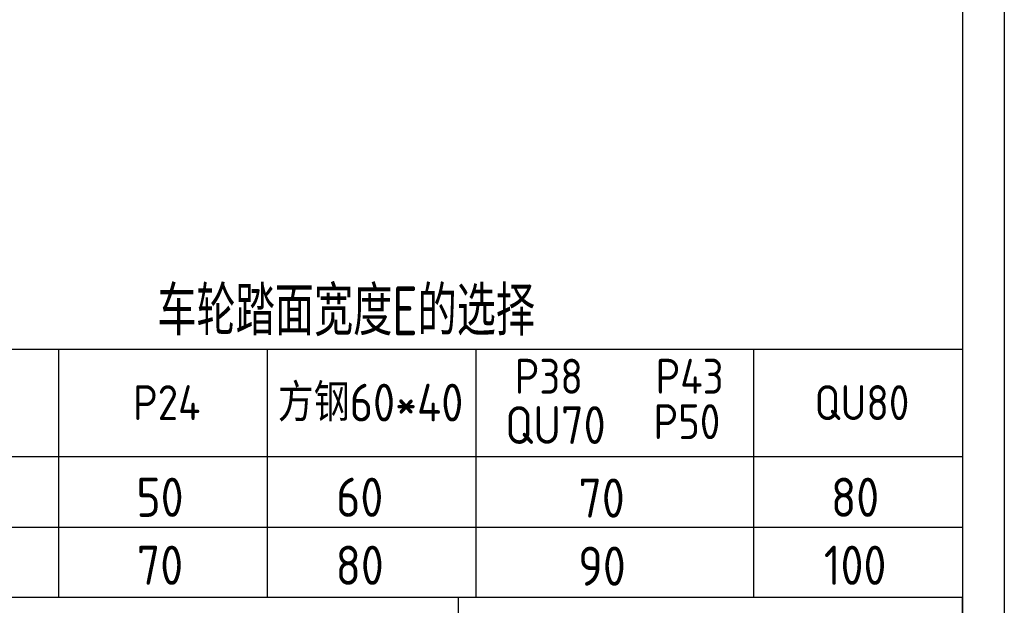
# Model space of a CAD drawing. Header units: millimetres. Extents: x -78 to 1185, y -15 to 876.
# Tile 8 of 9: x 833 to 1185, y 132 to 342. Entities that reach past the tile are written whole.
import ezdxf
from ezdxf.enums import TextEntityAlignment as Align

# ---------------------------------------------------------------- set-up
doc = ezdxf.new("R2010")
doc.units = ezdxf.units.MM
doc.header["$LTSCALE"] = 30
for name, color, linetype in [('1轮廓实线层', 7, 'Continuous'), ('2细线层', 4, 'Continuous'), ('6文字层', 3, 'Continuous'), ('图框层', 7, 'Continuous'), ('文字层', 3, 'Continuous')]:
    doc.layers.add(name, color=color, linetype=linetype)
doc.styles.add('PC_TEXTSTYLE', font='isocp.shx', dxfattribs={"width": 0.8, "bigfont": 'hzfs.shx'})

# ---------------------------------------------------------------- blocks, each defined once
blk = doc.blocks.new('PC_TITLE_BLOCK')
at = {"layer": '1轮廓实线层'}
blk.add_line((0, 45), (-180, 45), dxfattribs=at)
at = {"layer": '1轮廓实线层', "color": 7}
blk.add_line((-60, 0), (-60, 45), dxfattribs=at)
at = {"layer": '图框层'}
blk.add_line((0, 0), (0, 45), dxfattribs=at)
at = {"layer": '6文字层', "style": 'PC_TEXTSTYLE', "flags": 8}
for tag, height, width, p, p2 in [('产品名称或材料标记', 7, 0.600652, (-113.46, 28.64), (-66.42, 28.64)), ('图样名称', 5, 2.004495, (-54.79, 19.98), (-5.27, 19.98)), ('标准化', 3.5, 1.023147, (-133.83, 15.37), (-120.75, 15.37)), ('重量', 3.5, 1.408247, (-88.46, 7.54), (-76.55, 7.54)), ('比例', 3.5, 1.385287, (-73.35, 7.54), (-61.93, 7.54)), ('图样代号', 5, 2.006536, (-54.79, 5.63), (-5.52, 5.63)), ('审核', 3.5, 1.579393, (-163.99, 5.37), (-150.63, 5.37)), ('工艺', 3.5, 1.621807, (-164.21, 0.37), (-150.89, 0.37)), ('日期', 3.5, 1.560088, (-133.83, 0.37), (-120.75, 0.37)), ('共几页', 3.5, 0.557144, (-108.07, 0.63), (-101.05, 0.63))]:
    blk.add_attdef(tag, text='', height=height, dxfattribs=dict(at, width=width)).set_placement(p, p2, align=Align.FIT)
at = {"layer": '6文字层', "style": 'PC_TEXTSTYLE', "width": 9.905045, "flags": 8}
blk.add_attdef('设计', text='', height=3.5, rotation=358.4644, dxfattribs=at).set_placement((-164.23, 15.37), (-150.37, 15), align=Align.FIT)
at = {"layer": '6文字层', "color": 3, "style": 'PC_TEXTSTYLE', "width": 0.56476, "flags": 8}
blk.add_attdef('第几页', text='', height=3.5, dxfattribs=at).set_placement((-78.29, 0.75), (-71.16, 0.75), align=Align.FIT)
at = {"layer": '6文字层', "ltscale": 10, "style": 'PC_TEXTSTYLE', "flags": 1}
blk.add_attdef('图纸张数', (-58.68, -0.49), '', height=2.5, dxfattribs=at)

msp = doc.modelspace()

# ---------------------------------------------------------------- linework, layer by layer
for p, q in [((729.32, 223.9), (1170, 223.9)), ((1170, 223.9), (1170, 135)), ((1170, 135), (729.32, 135))]:
    msp.add_line(p, q)
at = {"layer": '2细线层'}
msp.add_line((1185, 876), (1185, -15), dxfattribs=at)
at = {"layer": '图框层'}
msp.add_line((1170, 861), (1170, 0), dxfattribs=at)
at = {"layer": '文字层'}
for p, q in [((847.02, 223.9), (847.02, 135)), ((921.59, 223.9), (921.59, 135)), ((996.16, 223.9), (996.16, 135)), ((1095.43, 223.9), (1095.43, 135)), ((729.32, 185.5), (1170, 185.5)), ((729.32, 160.25), (1170, 160.25))]:
    msp.add_line(p, q, dxfattribs=at)

# ---------------------------------------------------------------- block references
at = {"layer": '图框层', "xscale": 3, "yscale": 3, "zscale": 3}
msp.add_blockref('PC_TITLE_BLOCK', (1170, 0), dxfattribs=at)

# ---------------------------------------------------------------- texts
at = {"layer": '6文字层', "style": 'PC_TEXTSTYLE', "width": 0.8}
msp.add_text('车轮踏面宽度E的选择', height=17.5, dxfattribs=at).set_placement((882.3, 228.75))
at = {"layer": '文字层', "style": 'PC_TEXTSTYLE', "width": 0.95}
for s, height, p in [('P38', 12.5, (1022.22, 207.89)), ('P43', 12.5, (1072.55, 207.89)), ('P24', 12.5, (885.7, 198.47)), ('方钢60*40', 13.5, (958.53, 197.99)), ('QU80', 12.5, (1134.11, 198.47)), ('P50', 12.5, (1071.57, 191.67)), ('QU70', 13.5, (1024.57, 189.96)), ('50', 14, (883.27, 163.89)), ('60', 14, (954.65, 163.89)), ('70 ', 14, (1044.9, 163.6)), ('80', 14, (1131.68, 163.89)), ('70', 14, (883.27, 139.58)), ('80', 14, (954.65, 139.58)), ('90', 14, (1041.24, 139.27)), ('100', 14, (1131.68, 139.58))]:
    msp.add_text(s, height=height, dxfattribs=at).set_placement(p, align=Align.CENTER)

doc.saveas('drawing.dxf')
